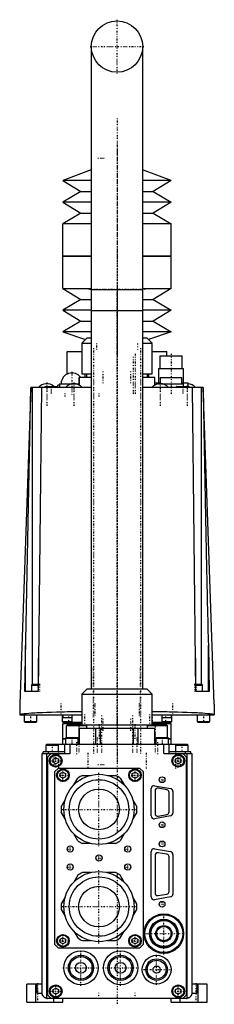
# Model space of a CAD drawing. Extents: x -54 to 54, y -3 to 544.
import ezdxf

# ---------------------------------------------------------------- set-up
doc = ezdxf.new("R2010")
doc.units = 0
doc.linetypes.add('CENTER', pattern=[1.5, 0.45, -0.5, 0.05, -0.5])
doc.layers.add('AM_0', color=7, linetype='CONTINUOUS')
doc.layers.add('AM_7', color=7, linetype='CENTER')

msp = doc.modelspace()

# ---------------------------------------------------------------- linework, layer by layer
at = {"layer": 'AM_0', "color": 7, "linetype": 'CONTINUOUS'}
for p, q in [((-14.25, 528.75), (-14.25, 382)), ((14.25, 382), (14.25, 528.75)), ((-14.25, 460.27), (-30, 454.3)), ((30, 454.3), (14.22, 460.28)), ((-14.25, 454.3), (-30, 454.3)), ((-30, 454.3), (-20, 448.3)), ((30, 454.3), (14.25, 454.3)), ((30, 454.3), (20, 448.3)), ((-20, 448.3), (-30, 442.3)), ((-20, 448.3), (-14.26, 448.3)), ((14.26, 448.3), (20, 448.3)), ((20, 448.3), (30, 442.3)), ((-14.25, 442.3), (-30, 442.3)), ((-30, 442.3), (-20, 436.3)), ((30, 442.3), (14.25, 442.3)), ((30, 442.3), (20, 436.3)), ((-20, 436.3), (-30, 430.3)), ((-20, 436.3), (-14.26, 436.3)), ((14.26, 436.3), (20, 436.3)), ((20, 436.3), (30, 430.3)), ((-14.25, 430.3), (-30, 430.3)), ((-30, 412.3), (-30, 430.3)), ((30, 430.3), (14.25, 430.3)), ((30, 412.3), (30, 430.3)), ((-30, 394.3), (-30, 412.3)), ((-14.25, 412.3), (-30, 412.3)), ((-30, 412.3), (-14.25, 412.3)), ((30, 412.3), (14.25, 412.3)), ((14.25, 412.3), (30, 412.3)), ((30, 394.3), (30, 412.3)), ((-30, 394.3), (-14.25, 394.3)), ((-30, 394.3), (-20, 388.3)), ((14.25, 394.3), (30, 394.3)), ((30, 394.3), (20, 388.3)), ((-14.25, 393.75), (14.25, 393.75)), ((-20, 388.3), (-30, 382.3)), ((-20, 388.3), (-14.26, 388.3)), ((14.26, 388.3), (20, 388.3)), ((20, 388.3), (30, 382.3)), ((-14.25, 382.3), (-30, 382.3)), ((-30, 382.3), (-20, 376.3)), ((-14.25, 382), (-14.25, 172)), ((14.25, 382), (-14.25, 382)), ((30, 382.3), (14.25, 382.3)), ((14.25, 172), (14.25, 382)), ((30, 382.3), (20, 376.3)), ((-20, 376.3), (-30, 370.3)), ((-20, 376.3), (-14.26, 376.3)), ((14.26, 376.3), (20, 376.3)), ((20, 376.3), (30, 370.3)), ((-14.25, 370.3), (-30, 370.3)), ((-30, 370.3), (-17.49, 366.01)), ((-16.5, 367), (-19.5, 364)), ((-16.5, 367), (-14.27, 367)), ((30, 370.3), (14.25, 370.3)), ((14.27, 367), (16.5, 367)), ((19.5, 364), (16.5, 367)), ((30, 370.3), (17.49, 366.01)), ((-19.5, 364), (-19.5, 347)), ((-19.5, 364), (-14.27, 364)), ((14.27, 364), (19.5, 364)), ((19.5, 347), (19.5, 364)), ((-27.6, 346.91), (-27.6, 359.3)), ((-27.6, 359.3), (-19.5, 359.3)), ((19.5, 359.3), (27.6, 359.3)), ((23.75, 357), (23.75, 350)), ((23.75, 357), (36.25, 357)), ((27.6, 357), (27.6, 359.3)), ((36.25, 350), (36.25, 357)), ((-21, 345), (-21, 340.68)), ((-14.25, 345), (-21, 345)), ((-20.94, 340.65), (-20.94, 345)), ((-19.5, 347), (-14.27, 347)), ((-17.6, 345), (-17.6, 347)), ((-16.9, 347), (-16.9, 345)), ((21, 345), (14.25, 345)), ((14.27, 347), (19.5, 347)), ((16.9, 345), (16.9, 347)), ((17, 345), (17, 347)), ((17.6, 345), (17.6, 347)), ((20.94, 340.65), (20.94, 345)), ((21, 340.68), (21, 345)), ((23, 350), (23, 342)), ((23, 350), (37, 350)), ((24, 345), (24, 341.5)), ((24, 345), (36, 345)), ((36, 341.5), (36, 345)), ((37, 342), (37, 350)), ((-47.86, 339.3), (-54, 163.5)), ((-51.14, 170.5), (-47.75, 339.3)), ((-14.26, 339.3), (-47.86, 339.3)), ((-46.93, 174.5), (-46.93, 339.3)), ((-41.92, 339.3), (-43.8, 170.5)), ((-40, 339.8), (-40, 339.3)), ((-40, 339.8), (-33, 339.8)), ((-39.8, 340), (-33.2, 340)), ((-33, 339.3), (-33, 339.8)), ((-32.9, 339.3), (-32.9, 340.6)), ((-32, 340.6), (-32.9, 340.6)), ((-32, 341.5), (-32, 339.3)), ((-32, 341.5), (-21, 341.5)), ((47.86, 339.3), (14.26, 339.3)), ((20.99, 342), (24, 342)), ((23, 341.5), (23, 341.41)), ((23, 341.5), (37, 341.5)), ((33, 339.8), (33, 339.3)), ((33, 339.8), (40, 339.8)), ((33.2, 340), (39.8, 340)), ((36, 342), (39.5, 342)), ((37, 340), (37, 341.5)), ((39.5, 340), (39.5, 342)), ((40, 339.3), (40, 339.8)), ((43.8, 170.5), (41.92, 339.3)), ((46.93, 174.5), (46.93, 339.3)), ((54, 163.5), (47.86, 339.3)), ((-50.83, 170.5), (-50.83, 196.01)), ((50.83, 196.01), (51.14, 170.5)), ((50.83, 170.5), (50.83, 196.01)), ((-43.8, 189.1), (-43.69, 170.5)), ((43.69, 170.5), (43.8, 189.1)), ((-43.69, 170.5), (-51.14, 170.5)), ((-47.1, 174.5), (-47.5, 174.1)), ((-47.5, 174.1), (-47.5, 170.5)), ((-47.5, 174.1), (-43.8, 174.1)), ((-47.1, 174.5), (-43.8, 174.5)), ((-16.5, 172), (-19.5, 169)), ((-16.5, 172), (16.5, 172)), ((19.5, 169), (16.5, 172)), ((51.14, 170.5), (43.69, 170.5)), ((43.8, 174.5), (47.1, 174.5)), ((43.8, 174.1), (47.5, 174.1)), ((47.5, 174.1), (47.1, 174.5)), ((47.5, 170.5), (47.5, 174.1)), ((-19.5, 169), (-19.5, 152)), ((-19.5, 169), (19.5, 169)), ((19.5, 152), (19.5, 169)), ((-54, 163.5), (-54, 157.5)), ((54, 163.5), (54, 157.5)), ((-54, 157.5), (-19.52, 157.5)), ((-51.5, 157.5), (-51.5, 153.9)), ((-51.5, 153.9), (-51.1, 153.5)), ((-51.5, 153.9), (-44.5, 153.9)), ((-51.1, 153.5), (-44.9, 153.5)), ((-44.9, 153.5), (-44.5, 153.9)), ((-44.5, 153.9), (-44.5, 157.5)), ((-30.5, 157.5), (-30.5, 153.9)), ((-30.5, 153.9), (-30.1, 153.5)), ((-30.5, 153.9), (-25.1, 153.9)), ((-30.1, 153.5), (-19.51, 153.5)), ((-30, 157.5), (-30, 156.1)), ((-30, 156.1), (-25.11, 156.1)), ((-25.1, 157.5), (-25.1, 153.5)), ((-22.33, 153.5), (-22.33, 153)), ((19.51, 153.5), (30.1, 153.5)), ((19.52, 157.5), (54, 157.5)), ((22.33, 153), (22.33, 153.5)), ((25.1, 153.5), (25.1, 157.5)), ((25.1, 153.9), (30.5, 153.9)), ((25.11, 156.1), (30, 156.1)), ((30, 157.5), (30, 156.1)), ((30.1, 153.5), (30.5, 153.9)), ((30.5, 153.9), (30.5, 157.5)), ((44.5, 157.5), (44.5, 153.9)), ((44.5, 153.9), (44.9, 153.5)), ((44.5, 153.9), (51.5, 153.9)), ((44.9, 153.5), (51.1, 153.5)), ((51.1, 153.5), (51.5, 153.9)), ((51.5, 153.9), (51.5, 157.5)), ((-21.83, 152.5), (-30, 152.5)), ((-30, 144.25), (-30, 152.5)), ((-27.5, 152), (-28, 151.5)), ((-28, 145), (-28, 151.5)), ((-16.92, 151.5), (-28, 151.5)), ((-27.5, 152), (-19.5, 152)), ((-22.33, 153), (-21.83, 152.5)), ((-22.33, 153), (-19.5, 153)), ((-22.1, 152.77), (-22.1, 152.5)), ((-21.83, 152.5), (-19.5, 152.5)), ((-21, 150), (-21, 141)), ((21, 150), (-21, 150)), ((-20.94, 141), (-20.94, 150)), ((-19.5, 152), (19.5, 152)), ((-16.9, 152), (-16.9, 150)), ((-11.79, 141), (-11.79, 150)), ((-9.15, 141), (-9.15, 150)), ((9.15, 141), (9.15, 150)), ((11.79, 141), (11.79, 150)), ((16.9, 150), (16.9, 152)), ((28, 151.5), (16.92, 151.5)), ((19.5, 153), (22.33, 153)), ((19.5, 152.5), (21.83, 152.5)), ((19.5, 152), (27.5, 152)), ((20.94, 141), (20.94, 150)), ((21, 141), (21, 150)), ((21.83, 152.5), (22.33, 153)), ((30, 152.5), (21.83, 152.5)), ((22.1, 152.5), (22.1, 152.77)), ((27.5, 152), (28, 151.5)), ((28, 145), (28, 151.5)), ((30, 144.25), (30, 152.5)), ((-30, 144.25), (-28.52, 144.25)), ((-30, 141), (-30, 144.25)), ((-28.52, 144.25), (-30, 144.25)), ((-28.1, 145), (-28.5, 144.6)), ((-28.5, 144.6), (-28.5, 141)), ((-28.5, 144.6), (-21.5, 144.6)), ((-28.1, 145), (-21.9, 145)), ((-21.5, 144.6), (-21.9, 145)), ((-21.5, 141), (-21.5, 144.6)), ((21.9, 145), (21.5, 144.6)), ((21.5, 144.6), (21.5, 141)), ((21.5, 144.6), (28.5, 144.6)), ((21.9, 145), (28.1, 145)), ((28.5, 144.6), (28.1, 145)), ((28.5, 141), (28.5, 144.6)), ((28.52, 144.25), (30, 144.25)), ((30, 144.25), (28.52, 144.25)), ((30, 141), (30, 144.25)), ((-41, 136), (-41, 137)), ((-29, 137), (-41, 137)), ((-39.1, 141), (-39.5, 140.6)), ((-39.5, 140.6), (-39.5, 137)), ((-39.5, 140.6), (-32.5, 140.6)), ((39.1, 141), (-39.1, 141)), ((-38, 136), (-38, 137)), ((-32.5, 140.6), (-32.9, 141)), ((-32.5, 137), (-32.5, 140.6)), ((-29, 136), (-29, 141)), ((-26, 136), (-26, 141)), ((-21.5, 142), (-21, 142)), ((-21.5, 141.5), (-21, 141.5)), ((21, 142), (21.5, 142)), ((21, 141.5), (21.5, 141.5)), ((26, 136), (26, 141)), ((29, 136), (29, 141)), ((41, 137), (29, 137)), ((32.9, 141), (32.5, 140.6)), ((32.5, 140.6), (32.5, 137)), ((32.5, 140.6), (39.5, 140.6)), ((38, 136), (38, 137)), ((39.5, 140.6), (39.1, 141)), ((39.5, 137), (39.5, 140.6)), ((41, 136), (41, 137)), ((-41.5, 3), (-41.5, 136)), ((-41.5, 136), (-26, 136)), ((-39, 0.04), (-39, 136)), ((-36.5, 136), (-38.5, 134)), ((-38.5, 134), (-38.5, 2)), ((-35.5, 132.87), (-34, 133.73)), ((-35.5, 131.13), (-35.5, 132.87)), ((-34, 133.73), (-32.5, 132.87)), ((-32.5, 132.87), (-32.5, 131.13)), ((26, 136), (41.5, 136)), ((32.5, 132.87), (34, 133.73)), ((32.5, 131.13), (32.5, 132.87)), ((34, 133.73), (35.5, 132.87)), ((35.5, 132.87), (35.5, 131.13)), ((38.5, 134), (36.5, 136)), ((38.5, 2), (38.5, 134)), ((39, 0.04), (39, 136)), ((41.5, 136), (41.5, 3)), ((-34, 130.27), (-35.5, 131.13)), ((-34.5, 126), (-32.5, 128)), ((-34.5, 30), (-34.5, 126)), ((-32.5, 131.13), (-34, 130.27)), ((-32.5, 128), (12.5, 128)), ((12.5, 128), (14.5, 126)), ((14.5, 126), (14.5, 30)), ((34, 130.27), (32.5, 131.13)), ((35.5, 131.13), (34, 130.27)), ((-31.5, 124.87), (-30, 125.73)), ((-31.5, 123.13), (-31.5, 124.87)), ((-30, 122.27), (-31.5, 123.13)), ((-30, 125.73), (-28.5, 124.87)), ((-28.5, 123.13), (-30, 122.27)), ((-28.5, 124.87), (-28.5, 123.13)), ((-23.97, 118.61), (-21.79, 122.38)), ((-19.15, 123.9), (-14.8, 123.9)), ((-5.2, 123.9), (-0.85, 123.9)), ((1.79, 122.38), (3.97, 118.61)), ((8.5, 124.87), (10, 125.73)), ((8.5, 123.13), (8.5, 124.87)), ((10, 122.27), (8.5, 123.13)), ((10, 125.73), (11.5, 124.87)), ((11.5, 123.13), (10, 122.27)), ((11.5, 124.87), (11.5, 123.13)), ((19, 101.4), (19, 116.6)), ((20.89, 118.17), (29.69, 116.57)), ((21.1, 115.3), (21.1, 102.7)), ((27.68, 115.87), (22.88, 116.77)), ((31, 115), (31, 103)), ((-30.94, 106.52), (-28.77, 110.29)), ((8.77, 110.29), (10.94, 106.52)), ((28.9, 103.6), (28.9, 114.4)), ((-28.77, 99.71), (-30.94, 103.48)), ((10.94, 103.48), (8.77, 99.71)), ((29.69, 101.43), (20.89, 99.83)), ((22.88, 101.23), (27.68, 102.13)), ((-21.79, 87.62), (-23.97, 91.39)), ((3.97, 91.39), (1.79, 87.62)), ((-14.8, 86.1), (-19.15, 86.1)), ((-0.85, 86.1), (-5.2, 86.1)), ((20.89, 83.17), (29.69, 81.57)), ((19, 56.4), (19, 81.6)), ((21.1, 79.4), (21.1, 58.6)), ((27.65, 80.08), (22.85, 80.88)), ((28.9, 59.4), (28.9, 78.6)), ((31, 80), (31, 58)), ((-21.79, 68.38), (-23.97, 64.61)), ((-14.8, 69.9), (-19.15, 69.9)), ((-0.85, 69.9), (-5.2, 69.9)), ((3.97, 64.61), (1.79, 68.38)), ((-28.77, 56.29), (-30.94, 52.52)), ((10.94, 52.52), (8.77, 56.29)), ((29.69, 56.43), (20.89, 54.83)), ((22.85, 57.12), (27.65, 57.92)), ((-30.94, 49.48), (-28.77, 45.71)), ((8.77, 45.71), (10.94, 49.48)), ((-31.5, 32.87), (-30, 33.73)), ((-31.5, 31.13), (-31.5, 32.87)), ((-30, 33.73), (-28.5, 32.87)), ((-28.5, 32.87), (-28.5, 31.13)), ((-23.97, 37.39), (-21.79, 33.62)), ((1.79, 33.62), (3.97, 37.39)), ((8.5, 32.87), (10, 33.73)), ((8.5, 31.13), (8.5, 32.87)), ((10, 33.73), (11.5, 32.87)), ((11.5, 32.87), (11.5, 31.13)), ((-32.5, 28), (-34.5, 30)), ((12.5, 28), (-32.5, 28)), ((-30, 30.27), (-31.5, 31.13)), ((-28.5, 31.13), (-30, 30.27)), ((-19.15, 32.1), (-14.8, 32.1)), ((-5.2, 32.1), (-0.85, 32.1)), ((10, 30.27), (8.5, 31.13)), ((11.5, 31.13), (10, 30.27)), ((14.5, 30), (12.5, 28)), ((-41.5, 8), (-50, 8)), ((-50, -2), (-50, 8)), ((-45, -2), (-45, 8)), ((-44.32, 3), (-44.32, 8)), ((-35.5, 4.87), (-34, 5.73)), ((-34, 5.73), (-32.5, 4.87)), ((32.5, 4.87), (34, 5.73)), ((34, 5.73), (35.5, 4.87)), ((50, 8), (41.5, 8)), ((44.32, 8), (44.32, 3)), ((45, -2), (45, 8)), ((50, -2), (50, 8)), ((-44.32, 3), (-41.5, 3)), ((-38.5, 2), (-36.5, 0)), ((38.5, 0), (-38.5, 0)), ((-35.5, 3.13), (-35.5, 4.87)), ((-34, 2.27), (-35.5, 3.13)), ((-35, -2), (-35, 0)), ((-32.5, 3.13), (-34, 2.27)), ((-32.5, 4.87), (-32.5, 3.13)), ((-30, -2), (-30, 0)), ((30, -2), (30, 0)), ((32.5, 3.13), (32.5, 4.87)), ((34, 2.27), (32.5, 3.13)), ((35.5, 3.13), (34, 2.27)), ((35, -2), (35, 0)), ((35.5, 4.87), (35.5, 3.13)), ((36.5, 0), (38.5, 2)), ((41.5, 3), (44.32, 3)), ((-50, -2), (-30, -2)), ((30, -2), (50, -2))]:
    msp.add_line(p, q, dxfattribs=at)
for points in [[(47.75, 339.3, 0), (48.16, 316.04, 0), (49.08, 267.12, 0), (49.65, 238.96, 0), (49.81, 231.18, 0), (49.98, 223.56, 0), (50.06, 219.8, 0), (50.15, 215.88, 0), (50.36, 207.75, 0), (50.49, 203.02, 0), (50.53, 201.7, 0), (50.57, 200.39, 0), (50.6, 199.75, 0), (50.62, 199.1, 0), (50.68, 197.84, 0), (50.71, 197.11, 0), (50.73, 196.9, 0), (50.74, 196.7, 0), (50.75, 196.59, 0), (50.75, 196.49, 0), (50.76, 196.36, 0), (50.77, 196.32, 0), (50.77, 196.29, 0), (50.77, 196.27, 0), (50.78, 196.25, 0), (50.78, 196.22, 0), (50.78, 196.18, 0), (50.79, 196.15, 0), (50.79, 196.12, 0), (50.8, 196.1, 0), (50.8, 196.09, 0), (50.8, 196.09, 0), (50.8, 196.09, 0), (50.8, 196.08, 0), (50.8, 196.08, 0), (50.8, 196.07, 0), (50.8, 196.07, 0), (50.8, 196.07, 0), (50.8, 196.06, 0), (50.8, 196.06, 0), (50.8, 196.06, 0), (50.8, 196.05, 0), (50.81, 196.05, 0), (50.81, 196.04, 0), (50.81, 196.04, 0), (50.81, 196.03, 0), (50.81, 196.03, 0), (50.81, 196.03, 0), (50.81, 196.02, 0), (50.81, 196.02, 0), (50.82, 196.02, 0), (50.82, 196.01, 0), (50.82, 196.01, 0), (50.82, 196.01, 0), (50.82, 196.01, 0), (50.82, 196.01, 0), (50.83, 196.01, 0), (50.83, 196.01, 0), (50.83, 196.01, 0)], [(-19.52, 159.26, 0), (-21.18, 159.23, 0), (-24.45, 159.18, 0), (-27.61, 159.12, 0), (-29.14, 159.09, 0), (-30.64, 159.05, 0), (-33.53, 158.98, 0), (-36.28, 158.9, 0), (-38.87, 158.81, 0), (-41.28, 158.72, 0), (-43.51, 158.62, 0), (-44.55, 158.57, 0), (-45.55, 158.51, 0), (-47.38, 158.4, 0), (-49, 158.29, 0), (-50.4, 158.18, 0), (-51.58, 158.06, 0), (-52.53, 157.94, 0), (-52.92, 157.87, 0), (-53.25, 157.81, 0), (-53.73, 157.69, 0), (-53.97, 157.56, 0), (-54, 157.5, 0)], [(54, 157.5, 0), (53.97, 157.56, 0), (53.73, 157.69, 0), (53.25, 157.81, 0), (52.92, 157.87, 0), (52.53, 157.94, 0), (51.58, 158.06, 0), (50.4, 158.18, 0), (49, 158.29, 0), (47.38, 158.4, 0), (45.55, 158.51, 0), (44.55, 158.57, 0), (43.51, 158.62, 0), (41.28, 158.72, 0), (38.87, 158.81, 0), (36.28, 158.9, 0), (33.53, 158.98, 0), (30.64, 159.05, 0), (29.14, 159.09, 0), (27.61, 159.12, 0), (24.45, 159.18, 0), (21.18, 159.23, 0), (19.52, 159.26, 0)], [(-39, 0.04, 0), (-39.11, 0.06, 0), (-39.34, 0.12, 0), (-39.56, 0.19, 0), (-39.67, 0.24, 0), (-39.78, 0.29, 0), (-39.99, 0.39, 0), (-40.18, 0.52, 0), (-40.37, 0.66, 0), (-40.48, 0.74, 0), (-40.51, 0.77, 0), (-40.54, 0.8, 0), (-40.55, 0.81, 0), (-40.56, 0.82, 0), (-40.59, 0.85, 0), (-40.62, 0.88, 0), (-40.65, 0.9, 0), (-40.67, 0.93, 0), (-40.7, 0.96, 0), (-40.71, 0.98, 0), (-40.73, 0.99, 0), (-40.75, 1.02, 0), (-40.78, 1.05, 0), (-40.79, 1.06, 0), (-40.8, 1.08, 0), (-40.83, 1.11, 0), (-40.85, 1.14, 0), (-40.87, 1.15, 0), (-40.88, 1.17, 0), (-40.9, 1.2, 0), (-40.92, 1.23, 0), (-40.95, 1.26, 0), (-40.97, 1.3, 0), (-40.99, 1.33, 0), (-41, 1.34, 0), (-41.01, 1.36, 0), (-41.03, 1.39, 0), (-41.05, 1.43, 0), (-41.07, 1.46, 0), (-41.09, 1.49, 0), (-41.11, 1.53, 0), (-41.12, 1.54, 0), (-41.13, 1.56, 0), (-41.15, 1.6, 0), (-41.17, 1.63, 0), (-41.19, 1.66, 0), (-41.2, 1.7, 0), (-41.22, 1.73, 0), (-41.23, 1.75, 0), (-41.24, 1.77, 0), (-41.25, 1.81, 0), (-41.27, 1.84, 0), (-41.28, 1.88, 0), (-41.3, 1.91, 0), (-41.31, 1.95, 0), (-41.32, 1.97, 0), (-41.32, 1.99, 0), (-41.34, 2.02, 0), (-41.35, 2.06, 0), (-41.36, 2.1, 0), (-41.37, 2.14, 0), (-41.38, 2.17, 0), (-41.39, 2.19, 0), (-41.39, 2.21, 0), (-41.4, 2.25, 0), (-41.41, 2.29, 0), (-41.42, 2.3, 0), (-41.42, 2.32, 0), (-41.43, 2.36, 0), (-41.44, 2.4, 0), (-41.44, 2.42, 0), (-41.45, 2.44, 0), (-41.45, 2.48, 0), (-41.46, 2.51, 0), (-41.47, 2.55, 0), (-41.47, 2.59, 0), (-41.48, 2.63, 0), (-41.48, 2.65, 0), (-41.48, 2.67, 0), (-41.49, 2.71, 0), (-41.49, 2.75, 0), (-41.49, 2.79, 0), (-41.49, 2.82, 0), (-41.5, 2.86, 0), (-41.5, 2.88, 0), (-41.5, 2.9, 0), (-41.5, 2.94, 0), (-41.5, 2.98, 0), (-41.5, 3, 0)], [(41.5, 3, 0), (41.5, 2.98, 0), (41.5, 2.94, 0), (41.5, 2.9, 0), (41.5, 2.88, 0), (41.5, 2.86, 0), (41.49, 2.82, 0), (41.49, 2.79, 0), (41.49, 2.75, 0), (41.49, 2.71, 0), (41.48, 2.67, 0), (41.48, 2.65, 0), (41.48, 2.63, 0), (41.47, 2.59, 0), (41.47, 2.55, 0), (41.46, 2.51, 0), (41.45, 2.48, 0), (41.45, 2.44, 0), (41.44, 2.42, 0), (41.44, 2.4, 0), (41.43, 2.36, 0), (41.42, 2.32, 0), (41.42, 2.3, 0), (41.41, 2.29, 0), (41.4, 2.25, 0), (41.39, 2.21, 0), (41.39, 2.19, 0), (41.38, 2.17, 0), (41.37, 2.14, 0), (41.36, 2.1, 0), (41.35, 2.06, 0), (41.34, 2.02, 0), (41.32, 1.99, 0), (41.32, 1.97, 0), (41.31, 1.95, 0), (41.3, 1.91, 0), (41.28, 1.88, 0), (41.27, 1.84, 0), (41.25, 1.81, 0), (41.24, 1.77, 0), (41.23, 1.75, 0), (41.22, 1.73, 0), (41.2, 1.7, 0), (41.19, 1.66, 0), (41.17, 1.63, 0), (41.15, 1.6, 0), (41.13, 1.56, 0), (41.12, 1.54, 0), (41.11, 1.53, 0), (41.09, 1.49, 0), (41.07, 1.46, 0), (41.05, 1.43, 0), (41.03, 1.39, 0), (41.01, 1.36, 0), (41, 1.34, 0), (40.99, 1.33, 0), (40.97, 1.3, 0), (40.95, 1.26, 0), (40.92, 1.23, 0), (40.9, 1.2, 0), (40.88, 1.17, 0), (40.87, 1.15, 0), (40.85, 1.14, 0), (40.83, 1.11, 0), (40.8, 1.08, 0), (40.79, 1.06, 0), (40.78, 1.05, 0), (40.75, 1.02, 0), (40.73, 0.99, 0), (40.71, 0.98, 0), (40.7, 0.96, 0), (40.67, 0.93, 0), (40.65, 0.9, 0), (40.62, 0.88, 0), (40.59, 0.85, 0), (40.56, 0.82, 0), (40.55, 0.81, 0), (40.54, 0.8, 0), (40.51, 0.77, 0), (40.48, 0.74, 0), (40.37, 0.66, 0), (40.18, 0.52, 0), (39.99, 0.39, 0), (39.78, 0.29, 0), (39.67, 0.24, 0), (39.56, 0.19, 0), (39.34, 0.12, 0), (39.11, 0.06, 0), (39, 0.04, 0)]]:
    msp.add_polyline3d(points, dxfattribs=at)
for centre, radius in [((0, 528.75), 14.25), ((-34, 132), 3.5), ((-34, 132), 3.1), ((34, 132), 3.5), ((34, 132), 3.1), ((-30, 124), 3.5), ((-30, 124), 3.1), ((10, 124), 3.5), ((10, 124), 3.1), ((-10, 105), 19.5), ((-10, 105), 16.5), ((25, 121.5), 1.6), ((-10, 105), 11.3), ((25, 96.5), 1.6), ((-26, 83), 1.7), ((6, 83), 1.7), ((25, 85.8), 1.6), ((-10, 78), 1.7), ((-26, 73), 1.7), ((6, 73), 1.7), ((-10, 51), 19.5), ((-10, 51), 16.5), ((-10, 51), 11.3), ((25, 52.3), 1.6), ((26, 36), 11), ((26, 36), 10.5), ((26, 36), 8), ((26, 36), 7.5), ((26, 36), 7.2), ((26, 36), 4.5), ((26, 36), 4), ((-30, 32), 3.5), ((-30, 32), 3.1), ((10, 32), 3.5), ((10, 32), 3.1), ((-20, 17), 9.5), ((-20, 17), 7), ((-20, 17), 6.25), ((2, 17), 9.5), ((2, 17), 7), ((2, 17), 6.25), ((22, 16), 8), ((22, 16), 6), ((-20, 17), 3), ((2, 17), 3), ((22, 16), 5.25), ((22, 16), 2), ((-34, 4), 3.5), ((-34, 4), 3.1), ((34, 4), 3.5), ((34, 4), 3.1)]:
    msp.add_circle(centre, radius, dxfattribs=at)
for centre, radius, start, end in [((-25, 341.5), 6, 35.6853, 180), ((-39, 335.6), 5.9, 48.2247, 141.1621), ((-39.8, 339.8), 0.2, 90, 180), ((-33.2, 339.8), 0.2, 0, 90), ((-24, 335.6), 5.9, 38.8379, 141.1621), ((24, 335.6), 5.9, 38.8379, 141.1621), ((33.2, 339.8), 0.2, 90, 180), ((39, 335.6), 5.9, 38.8379, 85.1386), ((39.8, 339.8), 0.2, 0, 90), ((-10, 105), 21, 115.8419, 124.1581), ((-10, 105), 21, 55.8419, 64.1581), ((20.6, 116.6), 1.6, 79.6952, 180), ((22.6, 115.3), 1.5, 79.3803, 180), ((27.4, 114.4), 1.5, 0, 79.3803), ((29.4, 115), 1.6, 0, 79.6952), ((-10, 105), 21, 175.8419, 184.1581), ((-10, 105), 21, 355.8419, 4.1581), ((20.6, 101.4), 1.6, 180, 280.3048), ((22.6, 102.7), 1.5, 180, 280.6197), ((27.4, 103.6), 1.5, 280.6197, 0), ((29.4, 103), 1.6, 280.3048, 0), ((-10, 105), 21, 235.8419, 244.1581), ((-10, 105), 21, 295.8419, 304.1581), ((20.6, 81.6), 1.6, 79.6952, 180), ((22.6, 79.4), 1.5, 80.5377, 180), ((27.4, 78.6), 1.5, 0, 80.5377), ((29.4, 80), 1.6, 0, 79.6952), ((-10, 51), 21, 115.8419, 124.1581), ((-10, 51), 21, 55.8419, 64.1581), ((20.6, 56.4), 1.6, 180, 280.3048), ((22.6, 58.6), 1.5, 180, 279.4623), ((27.4, 59.4), 1.5, 279.4623, 0), ((29.4, 58), 1.6, 280.3048, 0), ((-10, 51), 21, 175.8419, 184.1581), ((-10, 51), 21, 355.8419, 4.1581), ((-10, 51), 21, 235.8419, 244.1581), ((-10, 51), 21, 295.8419, 304.1581), ((-38.5, 3), 3, 260.4059, 270), ((38.5, 3), 3, 270, 279.5941)]:
    msp.add_arc(centre, radius, start, end, dxfattribs=at)
at = {"layer": 'AM_7', "color": 4, "linetype": 'CENTER'}
for p, q in [((0, 513.79), (0, 543.71)), ((-14.96, 528.75), (14.96, 528.75)), ((0, 488.84), (0, 91.96)), ((0, 473.73), (0, 409.38)), ((-10.68, 466.8), (-6.83, 466.8)), ((0, 414.95), (0, 356.65)), ((0, 395.25), (0, 147.41)), ((15.68, 393.75), (-15.68, 393.75)), ((0, 140.55), (0, 392.5)), ((-13, 361.25), (-13, 135.75)), ((-11.31, 363.85), (-11.31, 360.45)), ((11.31, 363.75), (11.31, 360.45)), ((13, 361.25), (13, 135.75)), ((9, 356.48), (9, 335.02)), ((10, 358.05), (10, 334.95)), ((30, 358.05), (30, 334.95)), ((-25, 348.07), (-25, 335.43)), ((-7.6, 341.7), (-7.6, 348.3)), ((7.6, 341.7), (7.6, 348.3)), ((-39, 342.09), (-39, 329.11)), ((-36.5, 340.2), (-36.5, 335.8)), ((-24, 342.09), (-24, 329.11)), ((24, 342.09), (24, 329.11)), ((36.5, 340.2), (36.5, 335.8)), ((39, 342.09), (39, 329.11)), ((-29, 336.07), (-29, 334.43)), ((-10, 336.07), (-10, 334.43)), ((-13, 156.25), (-13, 183.75)), ((13, 156.25), (13, 183.75)), ((-44, 174.7), (-44, 170.3)), ((-43, 174.7), (-43, 170.3)), ((43, 174.7), (43, 170.3)), ((44, 174.7), (44, 170.3)), ((0, 168), (0, 124)), ((-31, 157.2), (-31, 163.8)), ((-12.27, 163.8), (-12.27, 157.2)), ((12.27, 163.8), (12.27, 157.2)), ((31, 157.2), (31, 163.8)), ((-48, 157.7), (-48, 153.3)), ((-27, 157.7), (-27, 153.3)), ((-19.5, 157.65), (-19.5, 152.95)), ((-18.08, 157.75), (-18.08, 152.25)), ((-8.68, 157.25), (-8.68, 136.25)), ((-7.6, 148.7), (-7.6, 155.3)), ((0, 156.28), (0, 151.97)), ((0, 154.12), (0, 136.25)), ((7.6, 148.7), (7.6, 155.3)), ((8.68, 157.25), (8.68, 136.25)), ((18.08, 157.75), (18.08, 152.25)), ((19.5, 157.65), (19.5, 152.95)), ((27, 157.7), (27, 153.3)), ((48, 157.7), (48, 153.3)), ((-21.13, 152.75), (-21.13, 136.25)), ((-9.96, 152.38), (-9.96, 144.12)), ((9.96, 152.38), (9.96, 144.12)), ((21.13, 152.75), (21.13, 136.25)), ((-25, 145.2), (-25, 140.8)), ((-22.56, 142.3), (-22.56, 135.7)), ((-11.09, 144.88), (-11.09, 136.62)), ((11.09, 144.88), (11.09, 136.62)), ((22.56, 142.3), (22.56, 135.7)), ((25, 145.2), (25, 140.8)), ((-36, 141.2), (-36, 136.8)), ((0, 138.1), (0, 131.59)), ((36, 141.2), (36, 136.8)), ((-37.67, 132), (-30.32, 132)), ((-35, 136.3), (-35, 129.7)), ((-34, 128.32), (-34, 135.68)), ((-32.5, 136.4), (-32.5, 127.6)), ((-16.25, 136.4), (-16.25, 127.6)), ((16.25, 136.4), (16.25, 127.6)), ((30.32, 132), (37.67, 132)), ((32.5, 136.4), (32.5, 127.6)), ((34, 128.32), (34, 135.68)), ((35, 136.3), (35, 129.7)), ((-30, 120.33), (-30, 127.67)), ((-10.68, 130), (-6.83, 130)), ((10, 120.33), (10, 127.67)), ((-33.67, 124), (-26.32, 124)), ((-10, 84.53), (-10, 125.47)), ((6.32, 124), (13.68, 124)), ((23.32, 121.5), (26.68, 121.5)), ((25, 119.82), (25, 123.18)), ((-30.48, 105), (10.47, 105)), ((23.32, 96.5), (26.68, 96.5)), ((25, 94.82), (25, 98.18)), ((-27.79, 83), (-24.21, 83)), ((-26, 81.22), (-26, 84.78)), ((4.22, 83), (7.78, 83)), ((6, 81.22), (6, 84.78)), ((23.32, 85.8), (26.68, 85.8)), ((25, 84.12), (25, 87.48)), ((-11.79, 78), (-8.21, 78)), ((-10, 76.22), (-10, 79.78)), ((-27.79, 73), (-24.21, 73)), ((-26, 71.22), (-26, 74.78)), ((-10, 30.52), (-10, 71.47)), ((4.22, 73), (7.78, 73)), ((6, 71.22), (6, 74.78)), ((0, 68.8), (0, -3.28)), ((-30.48, 51), (10.47, 51)), ((23.32, 52.3), (26.68, 52.3)), ((25, 50.62), (25, 53.98)), ((26, 24.45), (26, 47.55)), ((-30, 28.32), (-30, 35.67)), ((10, 28.32), (10, 35.67)), ((14.45, 36), (37.55, 36)), ((-33.67, 32), (-26.32, 32)), ((6.32, 32), (13.68, 32)), ((-20, 7.03), (-20, 26.98)), ((2, 7.03), (2, 26.98)), ((22, 7.6), (22, 24.4)), ((-29.98, 17), (-10.03, 17)), ((-7.97, 17), (11.97, 17)), ((13.6, 16), (30.4, 16)), ((-44, -2.5), (-44, 8.5)), ((-34, 0.32), (-34, 7.68)), ((34, 0.32), (34, 7.68)), ((44, -2.5), (44, 8.5)), ((-37.67, 4), (-30.32, 4)), ((-10, -0.15), (-10, 3.15)), ((10, -0.15), (10, 3.15)), ((30.32, 4), (37.67, 4))]:
    msp.add_line(p, q, dxfattribs=at)

doc.saveas('drawing.dxf')
